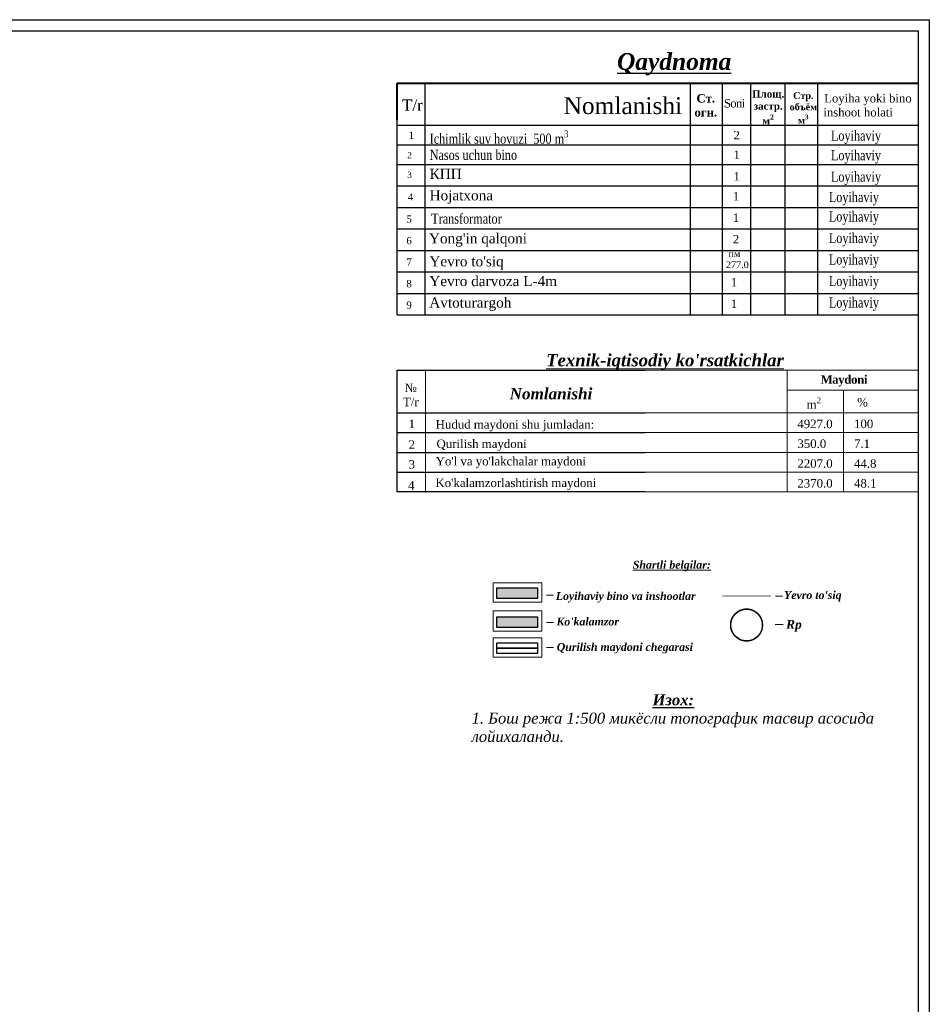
# Model space of a CAD drawing. Extents: x 883 to 364438, y -13 to 4201180.
# Tile 23 of 256: x 362327 to 362490, y 4200923 to 4201098. Entities that reach past the tile are written whole.
import ezdxf

# ---------------------------------------------------------------- set-up
doc = ezdxf.new("R2010")
doc.units = 0
doc.header["$LTSCALE"] = 0.5
doc.header["$MEASUREMENT"] = 0
doc.linetypes.add('G_BUILDING_LINE', pattern=[3, 2, -1])
doc.layers.add('(00001)karta', color=7, linetype='Continuous')
doc.layers.add('0-SECTION LINE', color=1, linetype='Continuous')
doc.layers.add('.', color=7, linetype='Continuous', lineweight=15)
doc.styles.add('MtXpl_Times_New_Roma', font='timesbi.ttf')
doc.styles.get("Standard").update_dxf_attribs({"font": 'times.ttf'})
doc.linetypes.add('FENCELINE1', pattern='A,6.35,-2.54,[133,ltypeshp.shx,S=2.54,R=0,X=-2.54,Y=0],-2.54,25.4', length=36.83)

msp = doc.modelspace()

# ---------------------------------------------------------------- hatches: boundary and pattern name
at = {"layer": '.', "true_color": 0x991b1e}
h = msp.add_hatch(color=244, dxfattribs=at)
h.dxf.hatch_style = 1
h.paths.add_polyline_path([(362412.52, 4200997.09), (362419.79, 4200997.09), (362419.79, 4200995.18), (362412.52, 4200995.18)])
at = {"layer": '.', "true_color": 0x58ba48}
h = msp.add_hatch(color=85, dxfattribs=at)
h.dxf.hatch_style = 1
h.paths.add_polyline_path([(362412.52, 4200991.94), (362419.79, 4200991.94), (362419.79, 4200990.03), (362412.52, 4200990.03)])

# ---------------------------------------------------------------- linework, layer by layer
at = {"layer": '(00001)karta', "color": 18, "linetype": 'FENCELINE1', "ltscale": 0.2, "true_color": 0x000000, "const_width": 0.0864}
msp.add_lwpolyline([(362452.75, 4200995.64), (362461.44, 4200995.64)], dxfattribs=at)
at = {"layer": '.', "color": 7}
for p, q in [((362399.81, 4201014.1), (362399.81, 4201035.91)), ((362438.99, 4201035.91), (362487.68, 4201035.91)), ((362464.29, 4201032.37), (362487.68, 4201032.37)), ((362474.39, 4201032.37), (362474.39, 4201014.19)), ((362438.99, 4201028.33), (362487.68, 4201028.33)), ((362438.4, 4201024.8), (362487.68, 4201024.8)), ((362438.99, 4201021.26), (362487.68, 4201021.26)), ((362438.99, 4201017.73), (362487.68, 4201017.73)), ((362487.68, 4201014.19), (362438.99, 4201014.19)), ((362411.86, 4200997.97), (362420.55, 4200997.97)), ((362411.86, 4200994.51), (362411.86, 4200997.97)), ((362420.55, 4200997.97), (362420.55, 4200994.51)), ((362420.55, 4200994.51), (362411.86, 4200994.51)), ((362411.86, 4200992.97), (362420.55, 4200992.97)), ((362411.86, 4200989.51), (362411.86, 4200992.97)), ((362411.86, 4200989.36), (362411.86, 4200992.82)), ((362420.55, 4200992.97), (362420.55, 4200989.51)), ((362420.55, 4200992.82), (362420.55, 4200989.36)), ((362420.55, 4200989.36), (362411.86, 4200989.36)), ((362411.86, 4200988.18), (362420.55, 4200988.18)), ((362411.86, 4200984.71), (362411.86, 4200988.18)), ((362420.55, 4200988.18), (362420.55, 4200984.71)), ((362420.55, 4200984.71), (362411.86, 4200984.71))]:
    msp.add_line(p, q, dxfattribs=at)
at = {"layer": '.', "color": 7, "lineweight": 30}
for p, q in [((362412.52, 4200997.09), (362419.79, 4200997.09)), ((362412.52, 4200995.18), (362412.52, 4200997.09)), ((362419.79, 4200997.09), (362419.79, 4200995.18)), ((362419.79, 4200995.18), (362412.52, 4200995.18)), ((362412.52, 4200991.94), (362419.79, 4200991.94)), ((362412.52, 4200990.03), (362412.52, 4200991.94)), ((362419.79, 4200991.94), (362419.79, 4200990.03)), ((362419.79, 4200990.03), (362412.52, 4200990.03)), ((362412.52, 4200987.29), (362419.79, 4200987.29)), ((362412.52, 4200985.38), (362412.52, 4200987.29)), ((362419.79, 4200987.29), (362419.79, 4200985.38)), ((362419.79, 4200985.38), (362412.52, 4200985.38))]:
    msp.add_line(p, q, dxfattribs=at)
at = {"layer": '.', "color": 7}
msp.add_lwpolyline([(362464.34, 4201035.91), (362464.34, 4201014.19)], dxfattribs=at)
at = {"layer": '.'}
for points in [[(362412.52, 4200997.09), (362419.79, 4200997.09), (362419.79, 4200995.18), (362412.52, 4200995.18)], [(362412.52, 4200991.94), (362419.79, 4200991.94), (362419.79, 4200990.03), (362412.52, 4200990.03)], [(362412.52, 4200987.29), (362419.79, 4200987.29), (362419.79, 4200985.38), (362412.52, 4200985.38)]]:
    msp.add_lwpolyline(points, close=True, dxfattribs=at)
for points in [[(362421.37, 4200995.78), (362422.63, 4200995.78)], [(362462.26, 4200995.63), (362463.52, 4200995.63)], [(362421.37, 4200990.93), (362422.63, 4200990.93)], [(362421.37, 4200986.44), (362422.63, 4200986.44)]]:
    msp.add_lwpolyline(points, dxfattribs=at)
at = {"layer": '.', "color": 1}
msp.add_lwpolyline([(362462.2, 4200990.55), (362463.64, 4200990.55)], dxfattribs=at)
for p, q in [((362394.75, 4201068.79), (362394.75, 4201087.12)), ((362394.75, 4201045.78), (362394.75, 4201087.12)), ((362399.75, 4201079.62), (362399.75, 4201087.12)), ((362399.75, 4201083.12), (362399.75, 4201086.74)), ((362447.11, 4201045.78), (362447.11, 4201087.12)), ((362452.82, 4201079.62), (362452.82, 4201087.12)), ((362452.82, 4201079.62), (362452.82, 4201087.12)), ((362457.82, 4201079.62), (362457.82, 4201087.12)), ((362457.82, 4201079.62), (362457.82, 4201087.12)), ((362457.82, 4201079.62), (362457.82, 4201087.12)), ((362457.82, 4201079.62), (362457.82, 4201087.12)), ((362457.87, 4201079.62), (362457.87, 4201087.12)), ((362463.98, 4201079.62), (362463.98, 4201087.12)), ((362469.79, 4201079.62), (362469.79, 4201087.12)), ((362469.79, 4201079.62), (362469.79, 4201087.12)), ((362469.79, 4201079.62), (362469.79, 4201087.12)), ((362469.79, 4201079.62), (362469.79, 4201087.12)), ((362469.79, 4201079.62), (362469.79, 4201087.12)), ((362469.79, 4201079.62), (362469.79, 4201087.12)), ((362469.79, 4201079.62), (362469.79, 4201087.12)), ((362469.79, 4201079.62), (362469.79, 4201087.12)), ((362394.75, 4201079.62), (362487.68, 4201079.62)), ((362394.75, 4201079.62), (362487.68, 4201079.62)), ((362394.75, 4201079.62), (362487.68, 4201079.62)), ((362394.75, 4201079.62), (362487.68, 4201079.62)), ((362399.75, 4201061.12), (362399.75, 4201079.62)), ((362399.75, 4201045.78), (362399.75, 4201079.62)), ((362452.82, 4201045.78), (362452.82, 4201079.62)), ((362452.82, 4201045.78), (362452.82, 4201079.62)), ((362457.82, 4201068.79), (362457.82, 4201079.62)), ((362457.82, 4201045.78), (362457.82, 4201079.62)), ((362457.82, 4201068.79), (362457.82, 4201079.62)), ((362457.82, 4201045.78), (362457.82, 4201079.62)), ((362457.87, 4201045.78), (362457.87, 4201079.62)), ((362463.98, 4201045.78), (362463.98, 4201079.62)), ((362469.79, 4201068.79), (362469.79, 4201079.62)), ((362469.79, 4201061.12), (362469.79, 4201079.62)), ((362469.79, 4201068.79), (362469.79, 4201079.62)), ((362469.79, 4201061.12), (362469.79, 4201079.62)), ((362469.79, 4201068.79), (362469.79, 4201079.62)), ((362469.79, 4201061.12), (362469.79, 4201079.62)), ((362469.79, 4201068.79), (362469.79, 4201079.62)), ((362469.79, 4201045.78), (362469.79, 4201079.62)), ((362394.75, 4201076.12), (362487.68, 4201076.12)), ((362394.75, 4201076.12), (362487.68, 4201076.12)), ((362394.75, 4201072.62), (362487.68, 4201072.62)), ((362394.75, 4201072.62), (362487.68, 4201072.62)), ((362394.75, 4201068.79), (362487.69, 4201068.79)), ((362394.75, 4201068.79), (362487.69, 4201068.79)), ((362394.75, 4201064.95), (362487.69, 4201064.95)), ((362394.75, 4201064.95), (362487.82, 4201064.95)), ((362394.75, 4201064.95), (362487.69, 4201064.95)), ((362394.75, 4201064.95), (362487.82, 4201064.95)), ((362394.75, 4201061.12), (362487.69, 4201061.12)), ((362394.75, 4201061.12), (362487.69, 4201061.12)), ((362394.75, 4201057.28), (362487.69, 4201057.28)), ((362394.75, 4201057.28), (362487.82, 4201057.28)), ((362394.75, 4201057.28), (362487.69, 4201057.28)), ((362394.75, 4201057.28), (362487.82, 4201057.28)), ((362394.75, 4201053.45), (362487.69, 4201053.45)), ((362394.75, 4201053.45), (362487.69, 4201053.45)), ((362394.75, 4201049.61), (362487.69, 4201049.61)), ((362394.75, 4201045.78), (362487.69, 4201045.78))]:
    msp.add_line(p, q)
at = {"lineweight": 40}
msp.add_line((362394.75, 4201080.5), (362394.75, 4201087.12), dxfattribs=at)
at = {"color": 7}
for p, q in [((362394.76, 4201014.19), (362394.76, 4201035.91)), ((362394.76, 4201035.91), (362438.99, 4201035.91)), ((362394.76, 4201028.33), (362438.99, 4201028.33)), ((362394.76, 4201024.8), (362438.99, 4201024.8)), ((362394.76, 4201021.26), (362438.99, 4201021.26)), ((362394.76, 4201017.73), (362438.99, 4201017.73)), ((362438.99, 4201014.19), (362394.76, 4201014.19))]:
    msp.add_line(p, q, dxfattribs=at)
at = {"color": 18, "linetype": 'Continuous', "lineweight": 30, "true_color": 0x000000}
for points in [[(362126.57, 4201098.43), (362489.68, 4201098.43), (362489.68, 4200769.59), (362126.57, 4200769.59)], [(362128.57, 4201096.43), (362487.68, 4201096.43), (362487.68, 4200771.59), (362128.57, 4200771.59)]]:
    msp.add_lwpolyline(points, close=True, dxfattribs=at)
at = {"lineweight": 40}
msp.add_lwpolyline([(362394.75, 4201087.12), (362487.68, 4201087.12)], dxfattribs=at)
msp.add_lwpolyline([(362394.75, 4201087.12), (362487.68, 4201087.12)], dxfattribs=at)
at = {"color": 1, "lineweight": 30, "const_width": 0.259}
msp.add_lwpolyline([(362457.09, 4200993.3, 1), (362457.09, 4200987.62, 0.414214), (362459.93, 4200990.46, 0.414214)], format="xyb", close=True, dxfattribs=at)
at = {"color": 1, "linetype": 'G_BUILDING_LINE', "lineweight": 30, "const_width": 0.304}
msp.add_lwpolyline([(362412.52, 4200986.34), (362419.79, 4200986.34)], dxfattribs=at)
at = {"color": 1, "lineweight": 30}
msp.add_circle((362457.09, 4200990.46), 2.84, dxfattribs=at)

# ---------------------------------------------------------------- texts
at = {"layer": '.', "color": 0, "style": 'MtXpl_Times_New_Roma'}
for s, p in [('%%UShartli belgilar:', (362436.79, 4201000.51)), ('Loyihaviy bino va inshootlar', (362423.06, 4200994.93)), ("Yevro to'siq", (362463.77, 4200995.1)), ("Ko'kalamzor", (362423.17, 4200990.38)), ('Qurilish maydoni chegarasi', (362423.22, 4200985.85))]:
    msp.add_text(s, height=1.3988, dxfattribs=at).set_placement(p)
at = {"layer": '.', "color": 1, "style": 'MtXpl_Times_New_Roma'}
msp.add_text('Rp  ', height=1.59, dxfattribs=at).set_placement((362464.13, 4200989.78))
at = {"layer": '.', "color": 0}
for s, insert, char_height, width, attachment_point in [('\\A1;{\\H1.2x;КПП}', (362400.54, 4201071.83), 1.5, 55.241, 1), ('\\A1;{\\H1.2x;Hojatxona}', (362400.54, 4201068), 1.5, 55.241, 1), ("\\A1;{\\H1.2x;Yong'in qalqoni}", (362400.43, 4201060.33), 1.5, 55.241, 1), ("\\A1;{\\H1.2x;Yevro to'siq}", (362400.51, 4201056.23), 1.5, 55.241, 1), ('\\A1;{\\H1.2x;Yevro darvoza L-4m}', (362400.49, 4201052.71), 1.5, 55.241, 1), ('\\A1;{\\H1.2x;Avtoturargoh}', (362400.49, 4201048.87), 1.5, 55.241, 1), ('{\\fTimes New Roman|b1|i0|c0|p18;\\T0.95;Maydoni}', (362474.46, 4201035.01), 1.515, 12.5373, 2), ('{\\fTimes New Roman|b0|i0|c204|p18;№\\PТ/\\fTimes New Roman|b0|i0|c0|p18;r}', (362397.19, 4201033.53), 1.515, 4.7497, 2), ('{\\fTimes New Roman|b1|i1|c0|p18;Nomlanishi}', (362422.2, 4201032.73), 2.02, 50.8594, 2), ('\\A1;{\\fTimes New Roman|b0|i0|c0|p18;m\\fTimes New Roman|b0|i0|c204|p18;\\H0.7x;\\S2^ ;}', (362467.8, 4201031.08), 1.515, 7.7591, 1), ('{\\fTimes New Roman|b0|i0|c204|p18;%}', (362476.83, 4201030.96), 1.515, 7.7591, 1), ('{\\fTimes New Roman|b0|i0|c204|p18;1}', (362396.8, 4201027.09), 1.515, 0.5088, 1), ('{\\fTimes New Roman|b0|i0|c0|p18;Hudud maydoni shu jumladan\\fTimes New Roman|b0|i0|c204|p18;:}', (362401.63, 4201027.01), 1.515, 62.454, 1), ('4927.0', (362466.15, 4201027.09), 1.515, 0.5088, 1), ('{\\fTimes New Roman|b0|i0|c0|p18;100}', (362476.25, 4201027.09), 1.515, 0.5088, 1), ('{\\fTimes New Roman|b0|i0|c204|p18;2}', (362396.8, 4201023.41), 1.515, 0.5088, 1), ('{\\fTimes New Roman|b0|i0|c0|p18;Qurilish maydoni}', (362401.78, 4201023.54), 1.515, 66.2699, 1), ('350.0', (362466.15, 4201023.56), 1.515, 0.5088, 1), ('7.1', (362476.25, 4201023.56), 1.515, 0.5088, 1), ('{\\fTimes New Roman|b0|i0|c0|p18;3}', (362396.8, 4201019.87), 1.515, 0.5088, 1), ("{\\fTimes New Roman|b0|i0|c0|p18;Yo'l va yo'lakchalar maydoni }", (362401.63, 4201020.44), 1.515, 57.0471, 1), ('2207.0', (362466.15, 4201020.02), 1.515, 0.5088, 1), ('44.8', (362476.25, 4201020.02), 1.515, 0.5088, 1), ('{\\fTimes New Roman|b0|i0|c0|p18;4}', (362396.72, 4201016.12), 1.515, 5.1408, 1), ("{\\fTimes New Roman|b0|i0|c0|p18;Ko'kalamzorlashtirish maydoni }", (362401.59, 4201016.58), 1.515, 66.5961, 1), ('2370.0', (362466.15, 4201016.49), 1.515, 0.5088, 1), ('48.1', (362476.25, 4201016.49), 1.515, 0.5088, 1)]:
    msp.add_mtext(s, dxfattribs=dict(at, insert=insert, char_height=char_height, width=width, attachment_point=attachment_point))
at = {"layer": '.', "color": 0, "insert": (362442.53, 4201037.34), "char_height": 2.2113, "width": 92.6738, "attachment_point": 5, "style": 'MtXpl_Times_New_Roma'}
msp.add_mtext("{\\fTimes New Roman|b1|i1|c204|p18;\\LTexnik-iqtisodiy ko'rsatkichlar}", dxfattribs=at)
at = {"color": 0}
for s, insert, char_height, width, attachment_point in [('{\\fTimes New Roman|b1|i1|c204|p18;\\LQaydnoma}', (362444.17, 4201090.48), 3, 92.0561, 5), ('Nomlanishi', (362435.02, 4201083.07, -317.35), 3, 92.0561, 5), ('{\\fTimes New Roman|b1|i0|c204|p18;Ст.\\Pогн.}', (362449.81, 4201085.15), 1.5, 4.9239, 2), ('\\A1;{\\fTimes New Roman|b1|i0|c204|p18;Площ.\\Pзастр.\\Pм\\H0.7x;\\S2^ ;}', (362460.94, 4201085.84), 1.3, 7.2342, 2), ('\\A1;{\\fTimes New Roman|b1|i0|c204|p18;Стр.\\Pобъём\\Pм\\H0.7x;\\S3^ ;}', (362467.21, 4201085.48), 1.2, 4.1112, 2), ('\\pi0.15156;{\\H1.2x;Loyiha yoki bino inshoot holati}', (362470.78, 4201085.17), 1.25, 16.2343, 1), ('T/r', (362397.49, 4201083.18, -317.35), 2, 92.0561, 5), ('{\\H1.2x;\\T0.9;Soni}', (362453.04, 4201084.27), 1.25, 4.7558, 1), ('1', (362396.82, 4201078.47), 1.3, 2.5046, 1), ('\\A1;{\\W0.8;Ichimlik suv hovuzi  500 m\\H0.7x;\\S3^ ;}', (362400.56, 4201078.72), 1.8, 53.8902, 1), ('{\\H1.2x;2}', (362454.77, 4201078.58), 1.25, 4.1201, 1), ('{\\W0.8;Loyihaviy}', (362472.13, 4201078.66), 1.8, 53.8902, 1), ('2 ', (362396.56, 4201074.81), 1.1, 2.5046, 1), ('\\A1;{\\W0.8;Nasos uchun bino}', (362400.56, 4201075.22), 1.8, 53.8902, 1), ('{\\H1.2x;1}', (362454.77, 4201075.08), 1.25, 4.1201, 1), ('{\\W0.8;Loyihaviy}', (362472.13, 4201075.16), 1.8, 53.8902, 1), ('3 ', (362396.56, 4201071.31), 1.1, 2.5046, 1), ('{\\H1.2x;1}', (362454.77, 4201071.25), 1.25, 4.1201, 1), ('{\\W0.8;Loyihaviy}', (362472.13, 4201071.33), 1.8, 53.8902, 1), ('4', (362396.65, 4201067.48), 1.3, 2.5046, 1), ('{\\H1.2x;1}', (362454.63, 4201067.7), 1.25, 4.1201, 1), ('{\\W0.8;Loyihaviy}', (362471.76, 4201067.7), 1.8, 53.8902, 1), ('\\A1;{\\W0.8;Transformator}', (362400.84, 4201063.85), 1.8, 53.8902, 1), ('{\\H1.2x;1}', (362454.63, 4201063.86), 1.25, 4.1201, 1), ('{\\W0.8;Loyihaviy}', (362471.76, 4201064.23), 1.8, 53.8902, 1), ('5', (362396.4, 4201063.52), 1.3, 2.5046, 1), ('{\\H1.2x;2}', (362454.63, 4201060.03), 1.25, 4.1201, 1), ('{\\W0.8;Loyihaviy}', (362471.76, 4201060.4), 1.8, 53.8902, 1), ('6', (362396.4, 4201059.68), 1.3, 2.5046, 1), ('{\\H1.2x; пм\\P277.0}', (362453.4, 4201057.32), 1, 3.2961, 1), ('{\\W0.8;Loyihaviy}', (362471.76, 4201056.56), 1.8, 53.8902, 1), ('7', (362396.4, 4201055.84), 1.3, 2.5046, 1), ('8', (362396.4, 4201052.01), 1.3, 2.5046, 1), ('{\\H1.2x;1}', (362454.27, 4201052.35), 1.25, 4.1201, 1), ('{\\W0.8;Loyihaviy}', (362471.76, 4201052.72), 1.8, 53.8902, 1), ('9', (362396.4, 4201048.17), 1.3, 2.5046, 1), ('{\\H1.2x;1}', (362454.27, 4201048.52), 1.25, 4.1201, 1), ('{\\W0.8;Loyihaviy}', (362471.76, 4201048.89), 1.8, 53.8902, 1)]:
    msp.add_mtext(s, dxfattribs=dict(at, insert=insert, char_height=char_height, width=width, attachment_point=attachment_point))
at = {"layer": '0-SECTION LINE', "color": 0, "insert": (362408.04, 4200968.31), "char_height": 3.29472, "width": 80.5569, "attachment_point": 4}
msp.add_mtext('\\A1;\\pi-3.29426,l3.29426;{\\H0.59441x;^I^I        \\fTimes New Roman|b1|i1|c204|p18;\\LИзох:\\P\\pi0,l0;\\fTimes New Roman|b0|i1|c204|p18;\\l1. Бош режа 1:500 микёсли топографик тасвир асосида лойихаланди.\\P\\H1.14707x;\\P\\pi-3.29426,l3.29426;\\C1; \\C0;  \\P }', dxfattribs=at)

doc.saveas('drawing.dxf')
